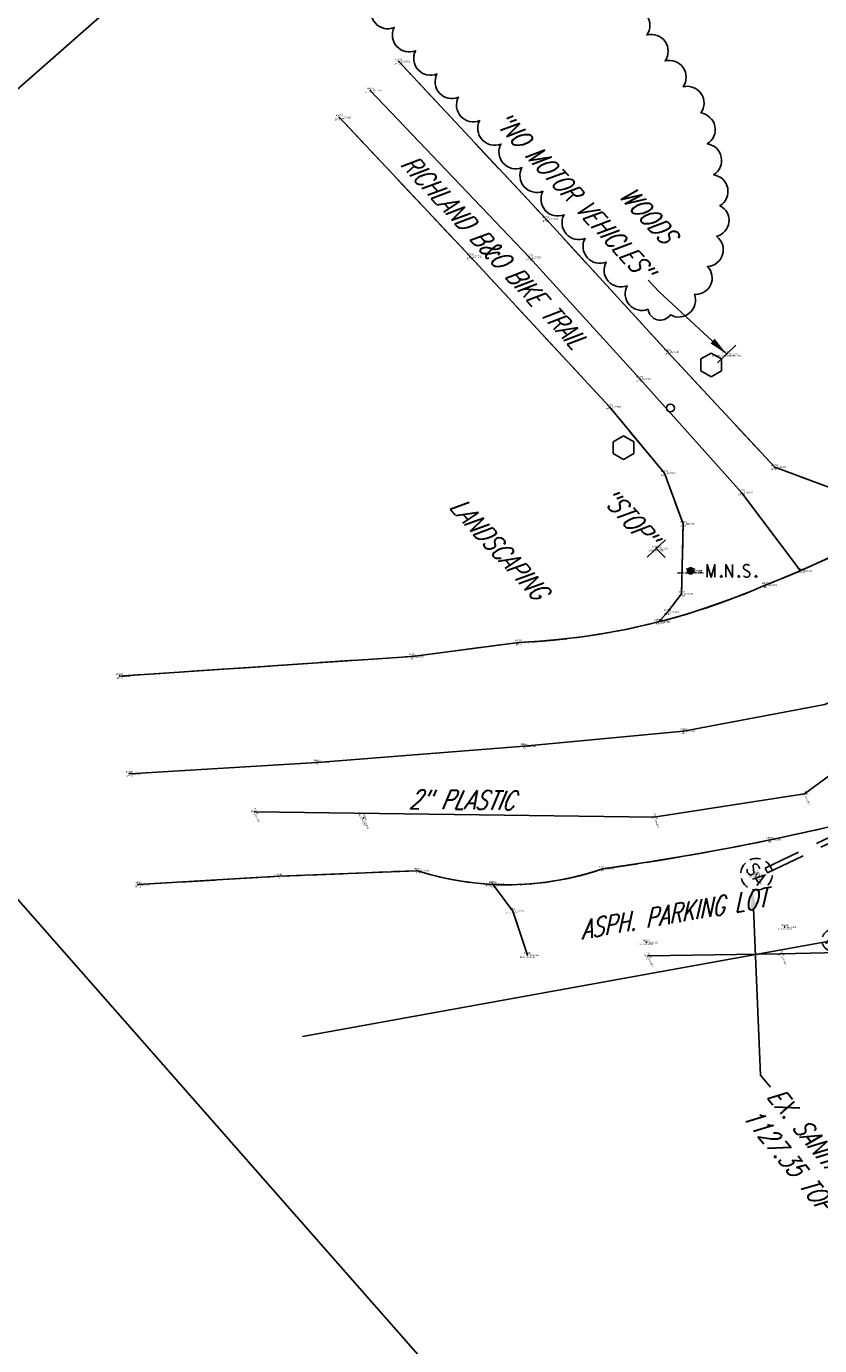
# Model space of a CAD drawing. Extents: x 0 to 213038, y 0 to 462006.
# Tile 14 of 106: x 190616 to 190717, y 408133 to 408300. Entities that reach past the tile are written whole.
import ezdxf
from ezdxf import colors
from ezdxf.entities.mleader import LeaderData, LeaderLine
from ezdxf.enums import TextEntityAlignment as Align
from ezdxf.math import Vec2, Vec3

# ---------------------------------------------------------------- set-up
doc = ezdxf.new("R2010")
doc.units = 0
doc.header["$LTSCALE"] = 20
doc.header["$MEASUREMENT"] = 0
for name, pattern in [('1-DASHED2', [0.1875, 0.125, -0.0625]), ('PV_X_EP', [0.27, 0.22, -0.05]), ('UT_X_SAN (no text)', [0.375, 0.25, -0.125])]:
    doc.linetypes.add(name, pattern=pattern)
doc.layers.get('0').update_dxf_attribs({"linetype": 'CONTINUOUS'})
for name, color, linetype in [('DT_X_BREAK_LINE', 4, 'CONTINUOUS'), ('PNTDESC', 3, 'CONTINUOUS'), ('PNTELEV', 5, 'CONTINUOUS'), ('PNTNO', 7, 'CONTINUOUS'), ('PNTS', 3, 'CONTINUOUS'), ('PNTS_Bellville Topo', 1, 'CONTINUOUS'), ('PNTS_DTU-7-22-2025', 1, 'CONTINUOUS'), ('PV_X_EOP', 240, 'PV_X_EP'), ('PV_X_PARKING_LOT', 9, '1-DASHED2'), ('PV_X_TEXT', 2, 'CONTINUOUS'), ('RD_X_BLOCKS', 1, 'CONTINUOUS'), ('RW_X_TEXT', 9, 'CONTINUOUS'), ('SN_X_BLOCKS', 94, 'CONTINUOUS'), ('SN_X_TEXT', 2, 'CONTINUOUS'), ('SV_P_BLOCKS', 50, 'CONTINUOUS'), ('SV_X_CENTER_PAVT', 2, 'CONTINUOUS'), ('UT_X_GAS', 2, 'UT_X_GAS (Short)'), ('UT_X_GAS_TEXT', 2, 'CONTINUOUS'), ('UT_X_SAN_BLOCKS', 62, 'CONTINUOUS'), ('UT_X_SAN_STORM_LINE', 62, 'UT_X_SAN (no text)'), ('UT_X_SAN_TEXT_DATA', 62, 'CONTINUOUS'), ('UT_X_WATER_BLOCKS', 150, 'CONTINUOUS'), ('UT_X_WATER_per_plans', 150, 'UT_X_WATER'), ('VG_X_TEXT', 94, 'CONTINUOUS'), ('VG_X_TREE', 94, 'CONTINUOUS')]:
    doc.layers.add(name, color=color, linetype=linetype)
doc.layers.add('SC_SCRATCH-5', color=5, linetype='CONTINUOUS', plot=False)
doc.styles.add('LINETYPE', font='romans.shx', dxfattribs={"width": 0.9})
doc.styles.add('PTXT', font='TXT')
doc.styles.add('romans', font='romans.shx', dxfattribs={"width": 0.75, "oblique": 22.5})
doc.linetypes.add('UT_X_GAS (Short)', pattern='A,0.25,-0.15,0.25,-0.15,0.25,-0.15,0.25,-0.15,0.25,["G",LINETYPE,S=0.1,R=0,X=0.056,Y=-0.05],-0.2', length=2.05)
doc.linetypes.add('UT_X_WATER', pattern='A,0.25,-0.15,0.25,-0.15,0.25,-0.15,0.25,-0.15,0.25,["W",LINETYPE,S=0.08,R=0,X=0.043,Y=-0.05],-0.2', length=2.05)

# ---------------------------------------------------------------- blocks, each defined once
blk = doc.blocks.new('SRVPNO1')
at = {"layer": 'PNTDESC', "style": 'PTXT'}
blk.add_attdef('DESC2', text='', height=1, dxfattribs=at).set_placement((0, -1.75), align=Align.CENTER)
at = {"layer": 'PNTELEV', "style": 'PTXT'}
blk.add_attdef('ELEV2', (1.5, -0.5), '', height=1, dxfattribs=at)
at = {"layer": 'PNTNO', "style": 'PTXT'}
blk.add_attdef('PT#', text='', height=1, dxfattribs=at).set_placement((0, 0.75), align=Align.CENTER)
blk = doc.blocks.new('MNAILS')
h = blk.add_hatch(color=256)
edge = h.paths.add_edge_path()
edge.add_arc((0, 0), 0.0249, 0, 360)
at = {"flags": 128}
for points in [[(0.1045, -0.04), (0.1045, 0.04), (0.1299, -0.04), (0.1541, 0.04), (0.1541, -0.04)], [(0.223, -0.04), (0.223, 0.04), (0.2644, -0.04), (0.2644, 0.04)], [(0.3718, 0.0343), (0.3707, 0.0356), (0.3691, 0.0368), (0.3641, 0.0387), (0.358, 0.04), (0.3536, 0.04), (0.352, 0.04), (0.3448, 0.0381), (0.3388, 0.0343), (0.3349, 0.0293), (0.3338, 0.0242), (0.3338, 0.0204), (0.3349, 0.0154), (0.3393, 0.011), (0.3696, -0.0079), (0.3724, -0.0104), (0.3735, -0.0129), (0.3746, -0.0167), (0.3746, -0.0205), (0.374, -0.0243), (0.3735, -0.0268), (0.3724, -0.03), (0.3713, -0.0325), (0.3702, -0.0344), (0.3685, -0.0362), (0.3669, -0.0375), (0.3647, -0.0388), (0.363, -0.0394), (0.358, -0.04), (0.3503, -0.04), (0.3454, -0.0388), (0.3382, -0.0344), (0.3338, -0.0306)], [(0.1927, -0.0293), (0.1955, -0.0293), (0.1971, -0.0306), (0.1988, -0.0331), (0.1988, -0.0362), (0.1971, -0.0388), (0.1955, -0.04), (0.1927, -0.04), (0.1911, -0.0388), (0.1894, -0.0362), (0.1894, -0.0331), (0.1911, -0.0306), (0.1927, -0.0293)], [(0.3035, -0.0293), (0.3062, -0.0293), (0.3079, -0.0306), (0.3095, -0.0331), (0.3095, -0.0362), (0.3079, -0.0388), (0.3062, -0.04), (0.3035, -0.04), (0.3018, -0.0388), (0.3002, -0.0362), (0.3002, -0.0331), (0.3018, -0.0306), (0.3035, -0.0293)], [(0.4126, -0.0293), (0.4154, -0.0293), (0.417, -0.0306), (0.4187, -0.0331), (0.4187, -0.0362), (0.417, -0.0388), (0.4154, -0.04), (0.4126, -0.04), (0.411, -0.0388), (0.4093, -0.0362), (0.4093, -0.0331), (0.411, -0.0306), (0.4126, -0.0293)]]:
    blk.add_lwpolyline(points, dxfattribs=at)
blk = doc.blocks.new('SGN1P')
for p, q in [((0, 0), (-0.08, 0)), ((0, 0.08), (0, -0.08))]:
    blk.add_line(p, q)
blk = doc.blocks.new('SSMH')
at = {"flags": 128}
for points in [[(-0.0166, 0.0343), (-0.0179, 0.0356), (-0.0198, 0.0368), (-0.0254, 0.0387), (-0.0324, 0.04), (-0.0374, 0.04), (-0.0393, 0.04), (-0.0475, 0.0381), (-0.0544, 0.0343), (-0.0588, 0.0293), (-0.0601, 0.0242), (-0.0601, 0.0205), (-0.0588, 0.0154), (-0.0538, 0.011), (-0.0191, -0.0079), (-0.016, -0.0104), (-0.0147, -0.0129), (-0.0135, -0.0167), (-0.0135, -0.0205), (-0.0141, -0.0242), (-0.0147, -0.0268), (-0.016, -0.0299), (-0.0173, -0.0324), (-0.0185, -0.0343), (-0.0204, -0.0362), (-0.0223, -0.0375), (-0.0248, -0.0387), (-0.0267, -0.0394), (-0.0324, -0.04), (-0.0412, -0.04), (-0.0469, -0.0387), (-0.0551, -0.0343), (-0.0601, -0.0305)], [(0.0105, -0.04), (0.0356, 0.04), (0.0602, -0.04)], [(0.0539, -0.0211), (0.0168, -0.0211)]]:
    blk.add_lwpolyline(points, dxfattribs=at)
for start, end in [(70.05767, 110.10608), (130.0806, 170.07213), (10.01689, 50.03919), (190.01689, 230.03919), (310.01144, 350.02638), (250.05767, 290.04731)]:
    blk.add_arc((0, 0), 0.1, start, end)
blk = doc.blocks.new('WGV')
at = {"lineweight": -2}
for p, q in [((0.0317, 0.1018), (-0.0318, 0.1018)), ((0, 0.07), (0, 0.1336))]:
    blk.add_line(p, q, dxfattribs=at)
at = {"lineweight": -2, "flags": 128}
blk.add_lwpolyline([(-0.0318, 0.041), (-0.0159, -0.0452), (0, 0.041), (0.016, -0.0452), (0.0318, 0.041)], dxfattribs=at)
at = {"lineweight": -2, "extrusion": (0, 0, -1)}
blk.add_arc((0, 0.0001), 0.07, 330.01836, 29.98164, dxfattribs=at)
at = {"lineweight": -2}
for start, end in [(60.01836, 120.01574), (330.01836, 29.98164), (239.98426, 299.98164)]:
    blk.add_arc((0, 0.0001), 0.07, start, end, dxfattribs=at)
blk = doc.blocks.new('POST')
at = {"color": 32, "lineweight": -2}
for p, q in [((0, 0.075), (-0.0649, 0.0375)), ((-0.0649, 0.0375), (-0.0649, -0.0375)), ((0.0649, 0.0375), (0, 0.075)), ((0.0649, -0.0375), (0.0649, 0.0375)), ((-0.0649, -0.0375), (0, -0.075)), ((0, -0.075), (0.0649, -0.0375))]:
    blk.add_line(p, q, dxfattribs=at)

msp = doc.modelspace()

# ---------------------------------------------------------------- linework, layer by layer
at = {"layer": 'DT_X_BREAK_LINE'}
for points in [[(190728.88, 408238.88, 1128.46), (190717.56, 408241.54, 1128.33), (190710.85, 408244.03, 1128.17), (190697.29, 408258.64, 1127.54), (190681.92, 408275.41, 1127.1), (190663.28, 408295.38, 1126.87)], [(190655.77, 408288.28, 1127), (190672.31, 408270.69, 1127.23), (190689.94, 408251.66, 1127.57), (190696.89, 408243.28, 1127.67), (190699.27, 408236.87, 1127.56), (190699.06, 408228, 1127.21), (190697.27, 408225.68, 1126.82), (190696.22, 408224.52, 1126.87)], [(190718.78, 408233.07, 1128.29), (190715.77, 408231.67, 1128.15), (190712.73, 408230.34, 1128.01), (190709.65, 408229.1, 1127.87), (190707.17, 408228.06, 1127.69), (190704.67, 408227.1, 1127.5), (190702.14, 408226.22, 1127.32), (190699.58, 408225.41, 1127.14), (190696.99, 408224.68, 1126.95), (190694.39, 408224.03, 1126.78), (190691.76, 408223.46, 1126.61), (190689.13, 408222.98, 1126.45), (190686.47, 408222.57, 1126.28), (190683.81, 408222.25, 1126.11), (190681.14, 408222, 1125.95), (190678.46, 408221.84, 1125.78), (190664.98, 408220.08, 1125.21), (190627.97, 408217.59, 1124.06)], [(190630.28, 408191.22, 1123.67), (190648.11, 408192.26, 1124.2), (190665.62, 408192.97, 1124.94), (190667.38, 408192.45, 1125.03), (190669.17, 408192.02, 1125.12), (190670.97, 408191.68, 1125.21), (190672.79, 408191.43, 1125.3), (190674.62, 408191.26, 1125.39), (190676.45, 408191.19, 1125.51), (190678.29, 408191.21, 1125.63), (190680.12, 408191.31, 1125.75), (190681.95, 408191.51, 1125.87), (190683.76, 408191.8, 1125.99), (190685.56, 408192.18, 1126.12), (190687.33, 408192.64, 1126.24), (190689.08, 408193.19, 1126.36), (190694.71, 408194.03, 1126.68), (190700.32, 408194.97, 1127), (190705.91, 408196, 1127.32), (190711.48, 408197.13, 1127.62), (190717.04, 408198.35, 1127.82)], [(190675.16, 408191.29, 1125.41), (190677.71, 408187.87, 1125.51), (190679.56, 408182.29, 1125.59)]]:
    msp.add_polyline3d(points, dxfattribs=at)
at = {"layer": 'PNTS'}
for p in [(190704.75, 408258.36, 1127.96), (190695.86, 408233.75, 1127.32)]:
    msp.add_point(p, dxfattribs=at)
at = {"layer": 'PNTS_Bellville Topo'}
for p in [(190663.28, 408295.38, 1126.87), (190659.67, 408291.72, 1127.01), (190655.77, 408288.28, 1127), (190681.92, 408275.41, 1127.1), (190672.31, 408270.69, 1127.23), (190679.82, 408270.57, 1127.25), (190697.29, 408258.64, 1127.54), (190693.77, 408255.22, 1127.61), (190689.94, 408251.66, 1127.57), (190710.85, 408244.03, 1128.17), (190696.89, 408243.28, 1127.67), (190706.64, 408240.82, 1128.03), (190699.27, 408236.87, 1127.56), (190700.18, 408230.92, 1127.46), (190700.19, 408230.91, 1127.49), (190700.2, 408230.91, 1127.49), (190700.21, 408230.91, 1127.49), (190714.11, 408230.93, 1128.12), (190709.65, 408229.1, 1127.87), (190699.06, 408228, 1127.21), (190697.27, 408225.68, 1126.82), (190696.07, 408224.44, 1126.89), (190696.22, 408224.52, 1126.87), (190678.46, 408221.84, 1125.78), (190664.98, 408220.08, 1125.21), (190627.97, 408217.59, 1124.06), (190699.3, 408210.63, 1127.32), (190679.16, 408208.73, 1126.07), (190652.98, 408206.68, 1124.82), (190629.21, 408205.23, 1124.05), (190710.24, 408196.87, 1127.57), (190648.11, 408192.26, 1124.2), (190665.62, 408192.97, 1124.94), (190689.08, 408193.19, 1126.36), (190708.53, 408192.47, 1127.35), (190630.28, 408191.22, 1123.67), (190675.16, 408191.29, 1125.41), (190675.2, 408191.23, 1125.42), (190677.71, 408187.87, 1125.51), (190712.09, 408185.84, 1127.31), (190694.59, 408183.9, 1126.52), (190679.56, 408182.29, 1125.59)]:
    msp.add_point(p, dxfattribs=at)
at = {"layer": 'PNTS_DTU-7-22-2025'}
for p in [(190714.62, 408202.68, 1127.89), (190645.02, 408200.42, 1124.34), (190658.8, 408199.64, 1124.81), (190695.57, 408199.76, 1126.84), (190708.55, 408192.53, 1127.39), (190694.8, 408182.18, 1126.59), (190711.61, 408182.46, 1127.29)]:
    msp.add_point(p, dxfattribs=at)
at = {"layer": 'PV_X_EOP', "flags": 128}
for points in [[(190749.08, 408296.86), (190750.85, 408294.81), (190753.86, 408283.06, -0.18667), (190751.58, 408258.27, -0.218485), (190730.38, 408239.51, -0.048128), (190709.65, 408229.1, -0.092439), (190678.46, 408221.84), (190664.98, 408220.08), (190627.97, 408217.59)], [(190630.28, 408191.22), (190648.11, 408192.26), (190665.62, 408192.97, 0.161538), (190689.08, 408193.19, 0.029824), (190728.08, 408201.08, 0.03488), (190729.51, 408200.73, 0.03488)]]:
    msp.add_lwpolyline(points, format="xyb", dxfattribs=at)
for points in [[(190728.88, 408238.88), (190717.56, 408241.54), (190710.85, 408244.03), (190697.29, 408258.64), (190681.92, 408275.41), (190663.28, 408295.38)], [(190655.77, 408288.28), (190672.31, 408270.69), (190689.94, 408251.66), (190696.89, 408243.28), (190699.27, 408236.87), (190699.06, 408228), (190697.27, 408225.68), (190696.22, 408224.52)]]:
    msp.add_lwpolyline(points, dxfattribs=at)
at = {"layer": 'PV_X_PARKING_LOT', "flags": 128}
msp.add_lwpolyline([(190675.16, 408191.29), (190677.71, 408187.87), (190679.56, 408182.29)], dxfattribs=at)
at = {"layer": 'RD_X_BLOCKS'}
msp.add_circle((190697.65, 408251.52), 0.5, dxfattribs=at)
at = {"layer": 'SC_SCRATCH-5'}
msp.add_lwpolyline([(190953.89, 408137.06), (190729.42, 408392.43), (190564.18, 408247.18), (190788.66, 407991.82), (190953.89, 408137.06)], close=True, dxfattribs=at)
at = {"layer": 'SV_X_CENTER_PAVT'}
for points in [[(190714.11, 408230.93, 1128.12), (190706.64, 408240.82, 1128.03), (190693.77, 408255.22, 1127.61), (190679.82, 408270.57, 1127.25), (190659.67, 408291.72, 1127.01)], [(190787.6, 408253.79, 1132.48), (190771.56, 408244.59, 1131.07), (190749.39, 408230.19, 1129.36), (190733.42, 408221.37, 1128.58), (190717.18, 408213.99, 1128.21), (190699.3, 408210.63, 1127.32), (190679.16, 408208.73, 1126.07), (190652.98, 408206.68, 1124.82), (190629.21, 408205.23, 1124.05)]]:
    msp.add_polyline3d(points, dxfattribs=at)
at = {"layer": 'UT_X_GAS', "flags": 128}
for points in [[(190645.02, 408200.42), (190695.57, 408199.76), (190714.62, 408202.68), (190731.54, 408215.11), (190749.39, 408229.2)], [(190694.8, 408182.18), (190711.61, 408182.46), (190726.51, 408182.8), (190758.5, 408183.71), (190770.03, 408184.56), (190800.08, 408187.5)]]:
    msp.add_lwpolyline(points, dxfattribs=at)
at = {"layer": 'UT_X_SAN_STORM_LINE'}
msp.add_lwpolyline([(190801.98, 408237.05, 0.850307), (190801.83, 408237.35), (190801.83, 408237.35), (190709.64, 408193.3), (190709.93, 408192.7), (190802.12, 408236.75, 0.850307), (190801.98, 408237.05)], format="xyb", close=True, dxfattribs=at)
at = {"layer": 'UT_X_WATER_per_plans', "elevation": 1127.47}
msp.add_lwpolyline([(190651.1, 408172.01), (190855.01, 408208.9)], dxfattribs=at)
at = {"layer": 'VG_X_TREE'}
msp.add_lwpolyline([(190692.39, 408302, -0.7), (190694.68, 408298.72, -0.7), (190696.97, 408295.44, -0.7), (190699.26, 408292.17, -0.7), (190701.5, 408288.86, -0.7), (190702.31, 408284.95, -0.7), (190703.12, 408281.03, -0.7), (190703.92, 408277.11, -0.7), (190703.49, 408273.25, -0.7), (190702.33, 408269.42, -0.7), (190700.68, 408265.91, -0.7), (190697.64, 408263.31, -0.7), (190694.83, 408264.02, -0.7), (190692.17, 408267, -0.7), (190689.51, 408269.99, -0.7), (190686.85, 408272.98, -0.7), (190684.19, 408275.97, -0.7), (190681.53, 408278.95, -0.7), (190678.87, 408281.94, -0.7), (190676.21, 408284.93, -0.7), (190673.52, 408287.9, -0.7), (190670.82, 408290.84, -0.7), (190668.12, 408293.79, -0.7), (190665.41, 408296.74, -0.7), (190662.71, 408299.68, -0.7), (190660, 408302.63, -0.7)], format="xyb", dxfattribs=at)

# ---------------------------------------------------------------- block references
at = {"layer": 'PNTS', "xscale": 0.2, "yscale": 0.2, "zscale": 0.2}
for p, values in [((190704.75, 408258.36, 1127.96), {'PT#': 'KM1238', 'ELEV2': '1127.958', 'DESC2': 'SIGNPB-NOMOTORVHCLES,'}), ((190695.86, 408233.75, 1127.32), {'PT#': 'KM1239', 'ELEV2': '1127.319', 'DESC2': 'SIGNPB-STOP,'})]:
    msp.add_blockref('SRVPNO1', p, dxfattribs=at).add_auto_attribs(values)
at = {"layer": 'PNTS_Bellville Topo', "xscale": 0.2, "yscale": 0.2, "zscale": 0.2}
for p, values in [((190663.28, 408295.38, 1126.87), {'PT#': 'KM766', 'ELEV2': '1126.866', 'DESC2': 'EP ^ 2-BT'}), ((190659.67, 408291.72, 1127.01), {'PT#': 'KM779', 'ELEV2': '1127.005', 'DESC2': 'CP ^ 2-BT'}), ((190655.77, 408288.28, 1127), {'PT#': 'KM767', 'ELEV2': '1127.002', 'DESC2': 'EP ^ 1-BT'}), ((190681.92, 408275.41, 1127.1), {'PT#': 'KM765', 'ELEV2': '1127.104', 'DESC2': 'EP-BT'}), ((190672.31, 408270.69, 1127.23), {'PT#': 'KM768', 'ELEV2': '1127.232', 'DESC2': 'EP-BT'}), ((190679.82, 408270.57, 1127.25), {'PT#': 'KM778', 'ELEV2': '1127.253', 'DESC2': 'CP-BT'}), ((190697.29, 408258.64, 1127.54), {'PT#': 'KM764', 'ELEV2': '1127.544', 'DESC2': 'EP-BT'}), ((190693.77, 408255.22, 1127.61), {'PT#': 'KM777', 'ELEV2': '1127.607', 'DESC2': 'CP-BT'}), ((190689.94, 408251.66, 1127.57), {'PT#': 'KM769', 'ELEV2': '1127.565', 'DESC2': 'EP-BT'}), ((190710.85, 408244.03, 1128.17), {'PT#': 'KM763', 'ELEV2': '1128.170', 'DESC2': 'EP-BT'}), ((190696.89, 408243.28, 1127.67), {'PT#': 'KM770', 'ELEV2': '1127.671', 'DESC2': 'EP-BT'}), ((190706.64, 408240.82, 1128.03), {'PT#': 'KM776', 'ELEV2': '1128.029', 'DESC2': 'CP-BT'}), ((190699.27, 408236.87, 1127.56), {'PT#': 'KM771', 'ELEV2': '1127.556', 'DESC2': 'EP-BT'}), ((190700.18, 408230.92, 1127.46), {'PT#': 'KM738_1', 'ELEV2': '1127.457', 'DESC2': 'MAGS-SMALL-APRON/BT'}), ((190700.19, 408230.91, 1127.49), {'PT#': 'KM738_2', 'ELEV2': '1127.489', 'DESC2': 'MAGS-SMALL-APRON/BT'}), ((190700.2, 408230.91, 1127.49), {'PT#': 'KM738', 'ELEV2': '1127.490', 'DESC2': 'MAGS-SMALL-APRON/BT'}), ((190700.21, 408230.91, 1127.49), {'PT#': 'KM738_3', 'ELEV2': '1127.493', 'DESC2': 'MAGS-SMALL-APRON/BT'}), ((190714.11, 408230.93, 1128.12), {'PT#': 'KM775', 'ELEV2': '1128.123', 'DESC2': 'CP ^ 1-BT'}), ((190709.65, 408229.1, 1127.87), {'PT#': 'KM788', 'ELEV2': '1127.871', 'DESC2': 'EP'}), ((190699.06, 408228, 1127.21), {'PT#': 'KM772', 'ELEV2': '1127.210', 'DESC2': 'EP-BT'}), ((190697.27, 408225.68, 1126.82), {'PT#': 'KM773', 'ELEV2': '1126.823', 'DESC2': 'EP-BT'}), ((190696.07, 408224.44, 1126.89), {'PT#': 'KM789', 'ELEV2': '1126.888', 'DESC2': 'EP'}), ((190696.22, 408224.52, 1126.87), {'PT#': 'KM774', 'ELEV2': '1126.865', 'DESC2': 'EP ^ 2-BT'}), ((190678.46, 408221.84, 1125.78), {'PT#': 'KM790', 'ELEV2': '1125.782', 'DESC2': 'EP ^ 6'}), ((190664.98, 408220.08, 1125.21), {'PT#': 'KM791', 'ELEV2': '1125.213', 'DESC2': 'EP'}), ((190627.97, 408217.59, 1124.06), {'PT#': 'KM792', 'ELEV2': '1124.060', 'DESC2': 'EP ^ 2'}), ((190699.3, 408210.63, 1127.32), {'PT#': 'KM823', 'ELEV2': '1127.315', 'DESC2': 'CP'}), ((190679.16, 408208.73, 1126.07), {'PT#': 'KM824', 'ELEV2': '1126.066', 'DESC2': 'CP'}), ((190652.98, 408206.68, 1124.82), {'PT#': 'KM825', 'ELEV2': '1124.818', 'DESC2': 'CP'}), ((190629.21, 408205.23, 1124.05), {'PT#': 'KM826', 'ELEV2': '1124.053', 'DESC2': 'CP ^ 2'}), ((190710.24, 408196.87, 1127.57), {'PT#': 'KM798', 'ELEV2': '1127.572', 'DESC2': 'EP'}), ((190648.11, 408192.26, 1124.2), {'PT#': 'KM794', 'ELEV2': '1124.203', 'DESC2': 'EP'}), ((190665.62, 408192.97, 1124.94), {'PT#': 'KM795', 'ELEV2': '1124.938', 'DESC2': 'EP ^ 4'}), ((190689.08, 408193.19, 1126.36), {'PT#': 'KM797', 'ELEV2': '1126.362', 'DESC2': 'EP'}), ((190708.53, 408192.47, 1127.35), {'PT#': 'KM817', 'ELEV2': '1127.348', 'DESC2': 'MH-CNTR/TC'}), ((190630.28, 408191.22, 1123.67), {'PT#': 'KM793', 'ELEV2': '1123.670', 'DESC2': 'EP ^ 1'}), ((190675.16, 408191.29, 1125.41), {'PT#': 'KM814', 'ELEV2': '1125.408', 'DESC2': 'PLOT ^ 1-ASPH'}), ((190675.2, 408191.23, 1125.42), {'PT#': 'KM796', 'ELEV2': '1125.422', 'DESC2': 'EP'}), ((190677.71, 408187.87, 1125.51), {'PT#': 'KM815', 'ELEV2': '1125.505', 'DESC2': 'PLOT-ASPH'}), ((190712.09, 408185.84, 1127.31), {'PT#': 'KM812', 'ELEV2': '1127.308', 'DESC2': 'X.PLOTASPH'}), ((190694.59, 408183.9, 1126.52), {'PT#': 'KM813', 'ELEV2': '1126.521', 'DESC2': 'X.PLOTASPH'}), ((190679.56, 408182.29, 1125.59), {'PT#': 'KM816', 'ELEV2': '1125.593', 'DESC2': 'PLOT ^ 2-ASPH'})]:
    msp.add_blockref('SRVPNO1', p, dxfattribs=at).add_auto_attribs(values)
at = {"layer": 'PNTS_DTU-7-22-2025', "xscale": 0.2, "yscale": 0.2, "zscale": 0.2, "rotation": 294.3326920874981}
for p, values in [((190714.62, 408202.68, 1127.89), {'PT#': 'D1057', 'ELEV2': '1127.889', 'DESC2': 'GL'}), ((190645.02, 408200.42, 1124.34), {'PT#': 'D1059', 'ELEV2': '1124.341', 'DESC2': 'GL ^ 2'}), ((190658.8, 408199.64, 1124.81), {'PT#': 'D1060', 'ELEV2': '1124.808', 'DESC2': 'MISC-2"PLCG'}), ((190695.57, 408199.76, 1126.84), {'PT#': 'D1058', 'ELEV2': '1126.842', 'DESC2': 'GL'}), ((190708.55, 408192.53, 1127.39), {'PT#': 'D1054', 'ELEV2': '1127.386', 'DESC2': 'SSMH-?'}), ((190694.8, 408182.18, 1126.59), {'PT#': 'D1049', 'ELEV2': '1126.588', 'DESC2': 'GL ^ 1'}), ((190711.61, 408182.46, 1127.29), {'PT#': 'D1050', 'ELEV2': '1127.289', 'DESC2': 'GL'})]:
    msp.add_blockref('SRVPNO1', p, dxfattribs=at).add_auto_attribs(values)
at = {"layer": 'RD_X_BLOCKS', "xscale": 20, "yscale": 20, "zscale": 20}
for p in [(190702.81, 408256.98), (190691.71, 408246.51)]:
    msp.add_blockref('POST', p, dxfattribs=at)
at = {"layer": 'SN_X_BLOCKS', "xscale": 20, "yscale": 20, "zscale": 20}
for p, rotation in [((190704.75, 408258.36, 1127.96), 313.6771209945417), ((190695.86, 408233.75, 1127.32), 133.8485785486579)]:
    msp.add_blockref('SGN1P', p, dxfattribs=dict(at, rotation=rotation))
at = {"layer": 'SV_P_BLOCKS', "xscale": 20, "yscale": 20, "zscale": 20}
msp.add_blockref('MNAILS', (190700.2, 408230.91, 1127.49), dxfattribs=at)
at = {"layer": 'UT_X_SAN_BLOCKS', "xscale": 20, "yscale": 20, "zscale": 20, "rotation": 305.3322680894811}
msp.add_blockref('SSMH', (190708.55, 408192.53, 1127.39), dxfattribs=at)
at = {"layer": 'UT_X_WATER_BLOCKS', "xscale": 20, "yscale": 20, "zscale": 20, "rotation": 311.6513014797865}
msp.add_blockref('WGV', (190718.23, 408184.16, 1127.47), dxfattribs=at)

# ---------------------------------------------------------------- texts
at = {"layer": 'PV_X_TEXT', "insert": (190686, 408186.63), "char_height": 2.4, "attachment_point": 1, "rotation": 9.9736, "style": 'romans'}
msp.add_mtext_dynamic_manual_height_columns('ASPH. PARKING LOT', width=31.5632, gutter_width=12, heights=[0], dxfattribs=at)
at = {"layer": 'RW_X_TEXT', "insert": (190665.13, 408283.92), "char_height": 2.4, "attachment_point": 1, "rotation": 313.0634, "style": 'romans'}
msp.add_mtext_dynamic_manual_height_columns('RICHLAND B&O BIKE TRAIL', width=37.5326, gutter_width=12, heights=[0], dxfattribs=at)
at = {"layer": 'SN_X_TEXT', "insert": (190690.36, 408241.75), "char_height": 2.4, "attachment_point": 1, "rotation": 312.8056, "style": 'romans'}
msp.add_mtext_dynamic_manual_height_columns('"STOP" ', width=10.1601, gutter_width=12, heights=[0], dxfattribs=at)
at = {"layer": 'UT_X_GAS_TEXT', "style": 'romans', "oblique": 22.5, "width": 0.75}
msp.add_text('2" PLASTIC ', height=2.4, rotation=359.2554, dxfattribs=at).set_placement((190664.53, 408200.83))
at = {"layer": 'VG_X_TEXT', "char_height": 2.4, "attachment_point": 1, "style": 'romans'}
for s, width, insert, rotation in [('WOODS', 10.3883, (190692.76, 408279.91), 313.0285), ('LANDSCAPING', 29.8316, (190671.32, 408240.52), 312.8056)]:
    msp.add_mtext_dynamic_manual_height_columns(s, width=width, gutter_width=12, heights=[0], dxfattribs=dict(at, insert=insert, rotation=rotation))

# ---------------------------------------------------------------- leaders
at = {"layer": 'SN_X_TEXT'}
ml = msp.add_multileader_mtext('Standard', dxfattribs=at)
ml.set_content('STOP AHEAD SYMBOL ', color=256, style='romans')
ml.set_leader_properties(color=1, linetype='CONTINUOUS', lineweight=-1)
ml.build(insert=Vec2(0, 0))
ml.multileader.update_dxf_attribs({"text_right_attachment_type": 3, "dogleg_length": 0.1, "arrow_head_size": 2.4, "scale": 20})
ctx = ml.context
ctx.base_point, ctx.scale, ctx.char_height, ctx.arrow_head_size, ctx.landing_gap_size, ctx.plane_origin, ctx.plane_x_axis, ctx.plane_y_axis = Vec3(190608.17, 408333.16), 20, 2.4, 2.4, 0.6, Vec3(190615.74, 408291.61), Vec3(0.685243, -0.728314), Vec3(0.728314, 0.685243)
ctx.right_attachment = 3
notes = []
notes.append((ctx, [(0, (0, 0, 0), (0, 0), (1, 0), 1, [])]))
ctx.mtext.insert, ctx.mtext.text_direction, ctx.mtext.rotation, ctx.mtext.width, ctx.mtext.flow_direction = Vec3(190609.46, 408333.55), Vec3(0.685243, -0.728314), 5.467327, 46.2295, 5
ml = msp.add_multileader_mtext('Standard', dxfattribs=at)
ml.set_content('"NO MOTOR VEHICLES"', color=256, style='romans')
ml.set_leader_properties(color=1, linetype='CONTINUOUS', lineweight=-1)
ml.build(insert=Vec2(0, 0))
ml.multileader.update_dxf_attribs({"text_right_attachment_type": 3, "dogleg_length": 0.1, "arrow_head_size": 2.4, "scale": 20})
ctx = ml.context
ctx.base_point, ctx.scale, ctx.char_height, ctx.arrow_head_size, ctx.landing_gap_size, ctx.plane_origin, ctx.plane_x_axis, ctx.plane_y_axis = Vec3(190673.32, 408291.42, 1127.96), 20, 2.4, 2.4, 0.6, Vec3(190704.75, 408258.36, 1127.96), Vec3(0.682363, -0.731014), Vec3(0.731014, 0.682363)
ctx.right_attachment, ctx.text_align_type = 3, 2
notes.append((ctx, [(0, (1, 1, 0), (190696.22, 408266.23, 1127.96), (-0.682363, 0.731014), 2, [(0, [(190704.75, 408258.36, 1127.96)], 0, [])])]))
ctx.mtext.insert, ctx.mtext.text_direction, ctx.mtext.rotation, ctx.mtext.alignment, ctx.mtext.flow_direction = Vec3(190695.65, 408269.26, 1127.96), Vec3(0.682363, -0.731014), 5.463379, 3, 5
at = {"layer": 'UT_X_SAN_TEXT_DATA'}
ml = msp.add_multileader_mtext('Standard', dxfattribs=at)
ml.set_content('EX. SANITARY SEWER MANHOLE\\P1127.35 TOP CASTING ', color=256, style='romans')
ml.set_leader_properties(color=1, linetype='CONTINUOUS', lineweight=-1)
ml.build(insert=Vec2(0, 0))
ml.multileader.update_dxf_attribs({"text_right_attachment_type": 3, "dogleg_length": 0.1, "arrow_head_size": 2.4, "scale": 20})
ctx = ml.context
ctx.base_point, ctx.scale, ctx.char_height, ctx.arrow_head_size, ctx.landing_gap_size, ctx.plane_origin, ctx.plane_x_axis, ctx.plane_y_axis = Vec3(190710.31, 408165.56, 1127.39), 20, 2.4, 2.4, 0.6, Vec3(190708.05, 408190.6, 1127.39), Vec3(0.632952, -0.774191), Vec3(0.774191, 0.632952)
ctx.right_attachment = 3
notes.append((ctx, [(0, (1, 1, 0), (190709.04, 408167.11, 1127.39), (0.632952, -0.774191), 2, [(0, [(190708.05, 408190.6, 1127.39)], 0, [])])]))
ctx.mtext.insert, ctx.mtext.text_direction, ctx.mtext.rotation, ctx.mtext.width, ctx.mtext.flow_direction = Vec3(190711.62, 408165.86, 1127.39), Vec3(0.632952, -0.774191), 5.397749, 50.7173, 5
for ctx, leaders in notes:
    for number, flags, end, landing, length, lines in leaders:
        leader = LeaderData()
        leader.index, (leader.has_last_leader_line, leader.has_dogleg_vector, leader.attachment_direction) = number, flags
        leader.last_leader_point, leader.dogleg_vector, leader.dogleg_length = Vec3(end), Vec3(landing), length
        for number, points, colour, breaks in lines:
            line = LeaderLine()
            line.index, line.vertices, line.color, line.breaks = number, Vec3.list(points), colors.encode_raw_color(colour), breaks
            leader.lines.append(line)
        ctx.leaders.append(leader)

doc.saveas('drawing.dxf')
